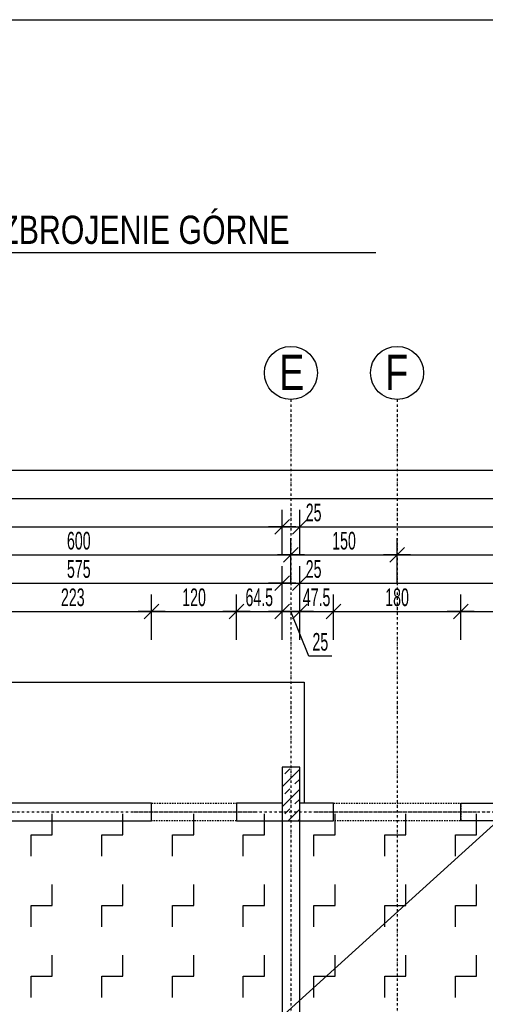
# Model space of a CAD drawing. Header units: millimetres. Extents: x -9646 to 8439, y -19398 to -14733.
# Tile 48 of 49: x 6512 to 7170, y -16126 to -14733. Entities that reach past the tile are written whole.
import ezdxf
from ezdxf.enums import TextEntityAlignment as Align

# ---------------------------------------------------------------- set-up
doc = ezdxf.new("R2010")
doc.units = ezdxf.units.MM
doc.header["$LTSCALE"] = 10
doc.linetypes.add('MO', pattern=[0.7, 0.35, -0.17, 0.01, -0.17])
doc.linetypes.add('MP', pattern=[0.36, 0.2, -0.16])
for name, color, linetype in [('BA_szr', 1, 'Continuous'), ('BA_wym', 1, 'Continuous'), ('BD_lpm', 1, 'MP'), ('BD_osm', 1, 'MO'), ('BD_txs', 2, 'Continuous'), ('BD_wic', 1, 'Continuous'), ('BD_wig', 3, 'Continuous'), ('BZ_P_prz', 4, 'Continuous'), ('BZ_sym', 7, 'Continuous'), ('BZ_txg', 3, 'Continuous'), ('BZ_txs', 2, 'Continuous')]:
    doc.layers.add(name, color=color, linetype=linetype)
doc.styles.add('BIKTG', font='bikromsw.shx', dxfattribs={"width": 0.8})
doc.styles.add('BIKTS', font='bikromsw.shx', dxfattribs={"width": 0.8})
doc.styles.add('BIKWYM', font='bikromsw.shx', dxfattribs={"width": 0.6})
doc.dimstyles.new('BA_KR_100_cm', dxfattribs={"dimtxt": 25, "dimasz": 1.666667, "dimexe": 24, "dimexo": 0, "dimgap": 0, "dimtad": 0, "dimdec": 1, "dimrnd": 0.5, "dimzin": 9, "dimdsep": 46, "dimtxsty": 'BIKWYM', "dimblk": 'WYM-KR', "dimcen": 0, "dimdle": 20, "dimclrd": 256, "dimclre": 256, "dimclrt": 2, "dimadec": 0, "dimazin": 0, "dimtfac": 0.033333, "dimtdec": 1, "dimtmove": 0, "dimatfit": 3, "dimldrblk": 'WYM-KR', "dimfxl": 25, "dimfxlon": 1, "dimtvp": 0.8, "dimtolj": 1, "dimarcsym": 0})

# ---------------------------------------------------------------- blocks, each defined once
blk = doc.blocks.new('WYM-KR')
at = {"linetype": 'ByBlock'}
blk.add_line((11.52, 0), (-11.52, 0), dxfattribs=at)
at = {"color": 7, "linetype": 'ByBlock'}
blk.add_line((6.24, 6.24), (-6.24, -6.24), dxfattribs=at)
blk = doc.blocks.new('*D418')
at = {"layer": 'BA_wym', "lineweight": -2}
for p, q in [((6475.5, -15610.3), (6475.5, -15546.3)), ((6698.5, -15610.3), (6698.5, -15546.3)), ((6477.1, -15570.3), (6696.8, -15570.3))]:
    blk.add_line(p, q, dxfattribs=at)
at = {"layer": 'Defpoints', "color": 0}
for p in [(6698.5, -15570.3), (6475.5, -15841.3), (6698.5, -15841.3)]:
    blk.add_point(p, dxfattribs=at)
at = {"layer": 'BA_wym', "lineweight": -2, "xscale": 1.666666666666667, "yscale": 1.666666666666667, "zscale": 1.666666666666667, "rotation": 180}
blk.add_blockref('WYM-KR', (6475.5, -15570.3), dxfattribs=at)
at = {"layer": 'BA_wym', "lineweight": -2, "xscale": 1.666666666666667, "yscale": 1.666666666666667, "zscale": 1.666666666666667}
blk.add_blockref('WYM-KR', (6698.5, -15570.3), dxfattribs=at)
at = {"layer": 'BA_wym', "color": 2, "insert": (6587, -15550.3), "char_height": 25, "attachment_point": 5, "style": 'BIKWYM'}
blk.add_mtext('\\A1;223', dxfattribs=at)
blk = doc.blocks.new('*D419')
at = {"layer": 'BA_wym', "lineweight": -2}
for p, q in [((6698.5, -15610.3), (6698.5, -15546.3)), ((6818.5, -15610.3), (6818.5, -15546.3)), ((6700.1, -15570.3), (6816.8, -15570.3))]:
    blk.add_line(p, q, dxfattribs=at)
at = {"layer": 'Defpoints', "color": 0}
for p in [(6818.5, -15570.3), (6698.5, -15841.3), (6818.5, -15841.3)]:
    blk.add_point(p, dxfattribs=at)
at = {"layer": 'BA_wym', "lineweight": -2, "xscale": 1.666666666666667, "yscale": 1.666666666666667, "zscale": 1.666666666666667, "rotation": 180}
blk.add_blockref('WYM-KR', (6698.5, -15570.3), dxfattribs=at)
at = {"layer": 'BA_wym', "lineweight": -2, "xscale": 1.666666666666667, "yscale": 1.666666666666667, "zscale": 1.666666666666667}
blk.add_blockref('WYM-KR', (6818.5, -15570.3), dxfattribs=at)
at = {"layer": 'BA_wym', "color": 2, "insert": (6758.5, -15550.3), "char_height": 25, "attachment_point": 5, "style": 'BIKWYM'}
blk.add_mtext('\\A1;120', dxfattribs=at)
blk = doc.blocks.new('*D420')
at = {"layer": 'BA_wym', "lineweight": -2}
for p, q in [((6818.5, -15610.3), (6818.5, -15546.3)), ((6883, -15610.3), (6883, -15546.3)), ((6820.1, -15570.3), (6881.3, -15570.3))]:
    blk.add_line(p, q, dxfattribs=at)
at = {"layer": 'Defpoints', "color": 0}
for p in [(6883, -15570.3), (6883, -15790.3), (6818.5, -15841.3)]:
    blk.add_point(p, dxfattribs=at)
at = {"layer": 'BA_wym', "lineweight": -2, "xscale": 1.666666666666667, "yscale": 1.666666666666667, "zscale": 1.666666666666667, "rotation": 180}
blk.add_blockref('WYM-KR', (6818.5, -15570.3), dxfattribs=at)
at = {"layer": 'BA_wym', "lineweight": -2, "xscale": 1.666666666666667, "yscale": 1.666666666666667, "zscale": 1.666666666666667}
blk.add_blockref('WYM-KR', (6883, -15570.3), dxfattribs=at)
at = {"layer": 'BA_wym', "color": 2, "insert": (6850.7, -15550.3), "char_height": 25, "attachment_point": 5, "style": 'BIKWYM'}
blk.add_mtext('\\A1;64.5', dxfattribs=at)
blk = doc.blocks.new('*D421')
at = {"layer": 'BA_wym', "lineweight": -2}
for p, q in [((6883, -15610.3), (6883, -15546.3)), ((6908, -15610.3), (6908, -15546.3)), ((6881.3, -15570.3), (6879.6, -15570.3)), ((6883, -15570.3), (6908, -15570.3)), ((6920.8, -15633.3), (6895.5, -15570.3)), ((6909.6, -15570.3), (6911.3, -15570.3)), ((6953.1, -15633.3), (6920.8, -15633.3))]:
    blk.add_line(p, q, dxfattribs=at)
at = {"layer": 'Defpoints', "color": 0}
for p in [(6908, -15570.3), (6883, -15790.3), (6908, -15790.3)]:
    blk.add_point(p, dxfattribs=at)
at = {"layer": 'BA_wym', "lineweight": -2, "xscale": 1.666666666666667, "yscale": 1.666666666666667, "zscale": 1.666666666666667}
blk.add_blockref('WYM-KR', (6883, -15570.3), dxfattribs=at)
at = {"layer": 'BA_wym', "lineweight": -2, "xscale": 1.666666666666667, "yscale": 1.666666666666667, "zscale": 1.666666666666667, "rotation": 180}
blk.add_blockref('WYM-KR', (6908, -15570.3), dxfattribs=at)
at = {"layer": 'BA_wym', "color": 2, "insert": (6937, -15613.3), "char_height": 25, "attachment_point": 5, "style": 'BIKWYM'}
blk.add_mtext('\\A1;25', dxfattribs=at)
blk = doc.blocks.new('*D422')
at = {"layer": 'BA_wym', "lineweight": -2}
for p, q in [((6908, -15610.3), (6908, -15546.3)), ((6955.5, -15610.3), (6955.5, -15546.3)), ((6906.3, -15570.3), (6904.6, -15570.3)), ((6908, -15570.3), (6955.5, -15570.3)), ((6957.1, -15570.3), (6958.8, -15570.3))]:
    blk.add_line(p, q, dxfattribs=at)
at = {"layer": 'Defpoints', "color": 0}
for p in [(6955.5, -15570.3), (6908, -15790.3), (6955.5, -15841.3)]:
    blk.add_point(p, dxfattribs=at)
at = {"layer": 'BA_wym', "lineweight": -2, "xscale": 1.666666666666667, "yscale": 1.666666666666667, "zscale": 1.666666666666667}
blk.add_blockref('WYM-KR', (6908, -15570.3), dxfattribs=at)
at = {"layer": 'BA_wym', "lineweight": -2, "xscale": 1.666666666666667, "yscale": 1.666666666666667, "zscale": 1.666666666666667, "rotation": 180}
blk.add_blockref('WYM-KR', (6955.5, -15570.3), dxfattribs=at)
at = {"layer": 'BA_wym', "color": 2, "insert": (6931.7, -15550.3), "char_height": 25, "attachment_point": 5, "style": 'BIKWYM'}
blk.add_mtext('\\A1;47.5', dxfattribs=at)
blk = doc.blocks.new('*D423')
at = {"layer": 'BA_wym', "lineweight": -2}
for p, q in [((6955.5, -15610.3), (6955.5, -15546.3)), ((7135.5, -15610.3), (7135.5, -15546.3)), ((6957.1, -15570.3), (7133.8, -15570.3))]:
    blk.add_line(p, q, dxfattribs=at)
at = {"layer": 'Defpoints', "color": 0}
for p in [(7135.5, -15570.3), (6955.5, -15841.3), (7135.5, -15841.3)]:
    blk.add_point(p, dxfattribs=at)
at = {"layer": 'BA_wym', "lineweight": -2, "xscale": 1.666666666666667, "yscale": 1.666666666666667, "zscale": 1.666666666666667, "rotation": 180}
blk.add_blockref('WYM-KR', (6955.5, -15570.3), dxfattribs=at)
at = {"layer": 'BA_wym', "lineweight": -2, "xscale": 1.666666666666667, "yscale": 1.666666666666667, "zscale": 1.666666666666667}
blk.add_blockref('WYM-KR', (7135.5, -15570.3), dxfattribs=at)
at = {"layer": 'BA_wym', "color": 2, "insert": (7045.5, -15550.3), "char_height": 25, "attachment_point": 5, "style": 'BIKWYM'}
blk.add_mtext('\\A1;180', dxfattribs=at)
blk = doc.blocks.new('*D424')
at = {"layer": 'BA_wym', "lineweight": -2}
for p, q in [((7135.5, -15610.3), (7135.5, -15546.3)), ((7285.5, -15610.3), (7285.5, -15546.3)), ((7137.1, -15570.3), (7283.8, -15570.3))]:
    blk.add_line(p, q, dxfattribs=at)
at = {"layer": 'Defpoints', "color": 0}
for p in [(7285.5, -15570.3), (7135.5, -15841.3), (7285.5, -15841.3)]:
    blk.add_point(p, dxfattribs=at)
at = {"layer": 'BA_wym', "lineweight": -2, "xscale": 1.666666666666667, "yscale": 1.666666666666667, "zscale": 1.666666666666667, "rotation": 180}
blk.add_blockref('WYM-KR', (7135.5, -15570.3), dxfattribs=at)
at = {"layer": 'BA_wym', "lineweight": -2, "xscale": 1.666666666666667, "yscale": 1.666666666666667, "zscale": 1.666666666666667}
blk.add_blockref('WYM-KR', (7285.5, -15570.3), dxfattribs=at)
at = {"layer": 'BA_wym', "color": 2, "insert": (7210.5, -15550.3), "char_height": 25, "attachment_point": 5, "style": 'BIKWYM'}
blk.add_mtext('\\A1;150', dxfattribs=at)
blk = doc.blocks.new('*D433')
at = {"layer": 'BA_wym', "lineweight": -2}
for p, q in [((6308, -15570.3), (6308, -15506.3)), ((6883, -15570.3), (6883, -15506.3)), ((6309.6, -15530.3), (6881.3, -15530.3))]:
    blk.add_line(p, q, dxfattribs=at)
at = {"layer": 'Defpoints', "color": 0}
for p in [(6883, -15530.3), (6883, -15790.3), (6308, -15866.3)]:
    blk.add_point(p, dxfattribs=at)
at = {"layer": 'BA_wym', "lineweight": -2, "xscale": 1.666666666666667, "yscale": 1.666666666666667, "zscale": 1.666666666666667, "rotation": 180}
blk.add_blockref('WYM-KR', (6308, -15530.3), dxfattribs=at)
at = {"layer": 'BA_wym', "lineweight": -2, "xscale": 1.666666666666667, "yscale": 1.666666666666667, "zscale": 1.666666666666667}
blk.add_blockref('WYM-KR', (6883, -15530.3), dxfattribs=at)
at = {"layer": 'BA_wym', "color": 2, "insert": (6595.5, -15510.3), "char_height": 25, "attachment_point": 5, "style": 'BIKWYM'}
blk.add_mtext('\\A1;575', dxfattribs=at)
blk = doc.blocks.new('*D434')
at = {"layer": 'BA_wym', "lineweight": -2}
for p, q in [((6883, -15570.3), (6883, -15506.3)), ((6908, -15570.3), (6908, -15506.3)), ((6881.3, -15530.3), (6879.6, -15530.3)), ((6883, -15530.3), (6908, -15530.3)), ((6909.6, -15530.3), (6943.7, -15530.3))]:
    blk.add_line(p, q, dxfattribs=at)
at = {"layer": 'Defpoints', "color": 0}
for p in [(6908, -15530.3), (6883, -15790.3), (6908, -15790.3)]:
    blk.add_point(p, dxfattribs=at)
at = {"layer": 'BA_wym', "lineweight": -2, "xscale": 1.666666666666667, "yscale": 1.666666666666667, "zscale": 1.666666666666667}
blk.add_blockref('WYM-KR', (6883, -15530.3), dxfattribs=at)
at = {"layer": 'BA_wym', "lineweight": -2, "xscale": 1.666666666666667, "yscale": 1.666666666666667, "zscale": 1.666666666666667, "rotation": 180}
blk.add_blockref('WYM-KR', (6908, -15530.3), dxfattribs=at)
at = {"layer": 'BA_wym', "color": 2, "insert": (6927.5, -15510.3), "char_height": 25, "attachment_point": 5, "style": 'BIKWYM'}
blk.add_mtext('\\A1;25', dxfattribs=at)
blk = doc.blocks.new('*D435')
at = {"layer": 'BA_wym', "lineweight": -2}
for p, q in [((6908, -15570.3), (6908, -15506.3)), ((7573, -15570.3), (7573, -15506.3)), ((6909.6, -15530.3), (7571.3, -15530.3))]:
    blk.add_line(p, q, dxfattribs=at)
at = {"layer": 'Defpoints', "color": 0}
for p in [(7573, -15530.3), (6908, -15790.3), (7573, -15841.3)]:
    blk.add_point(p, dxfattribs=at)
at = {"layer": 'BA_wym', "lineweight": -2, "xscale": 1.666666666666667, "yscale": 1.666666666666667, "zscale": 1.666666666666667, "rotation": 180}
blk.add_blockref('WYM-KR', (6908, -15530.3), dxfattribs=at)
at = {"layer": 'BA_wym', "lineweight": -2, "xscale": 1.666666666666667, "yscale": 1.666666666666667, "zscale": 1.666666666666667}
blk.add_blockref('WYM-KR', (7573, -15530.3), dxfattribs=at)
at = {"layer": 'BA_wym', "color": 2, "insert": (7240.5, -15510.3), "char_height": 25, "attachment_point": 5, "style": 'BIKWYM'}
blk.add_mtext('\\A1;665', dxfattribs=at)
blk = doc.blocks.new('*D441')
at = {"layer": 'BA_wym', "lineweight": -2}
for p, q in [((6295.5, -15530.3), (6295.5, -15466.3)), ((6895.5, -15530.3), (6895.5, -15466.3)), ((6297.1, -15490.3), (6893.8, -15490.3))]:
    blk.add_line(p, q, dxfattribs=at)
at = {"layer": 'Defpoints', "color": 0}
for p in [(6895.5, -15490.3), (6895.5, -15670.3), (6295.5, -15841.3)]:
    blk.add_point(p, dxfattribs=at)
at = {"layer": 'BA_wym', "lineweight": -2, "xscale": 1.666666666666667, "yscale": 1.666666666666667, "zscale": 1.666666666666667, "rotation": 180}
blk.add_blockref('WYM-KR', (6295.5, -15490.3), dxfattribs=at)
at = {"layer": 'BA_wym', "lineweight": -2, "xscale": 1.666666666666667, "yscale": 1.666666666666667, "zscale": 1.666666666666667}
blk.add_blockref('WYM-KR', (6895.5, -15490.3), dxfattribs=at)
at = {"layer": 'BA_wym', "color": 2, "insert": (6595.5, -15470.3), "char_height": 25, "attachment_point": 5, "style": 'BIKWYM'}
blk.add_mtext('\\A1;600', dxfattribs=at)
blk = doc.blocks.new('*D442')
at = {"layer": 'BA_wym', "lineweight": -2}
for p, q in [((6895.5, -15530.3), (6895.5, -15466.3)), ((7045.5, -15530.3), (7045.5, -15466.3)), ((6897.1, -15490.3), (7043.8, -15490.3))]:
    blk.add_line(p, q, dxfattribs=at)
at = {"layer": 'Defpoints', "color": 0}
for p in [(7045.5, -15490.3), (6895.5, -15670.3), (7045.5, -15847.9)]:
    blk.add_point(p, dxfattribs=at)
at = {"layer": 'BA_wym', "lineweight": -2, "xscale": 1.666666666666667, "yscale": 1.666666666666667, "zscale": 1.666666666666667, "rotation": 180}
blk.add_blockref('WYM-KR', (6895.5, -15490.3), dxfattribs=at)
at = {"layer": 'BA_wym', "lineweight": -2, "xscale": 1.666666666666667, "yscale": 1.666666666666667, "zscale": 1.666666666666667}
blk.add_blockref('WYM-KR', (7045.5, -15490.3), dxfattribs=at)
at = {"layer": 'BA_wym', "color": 2, "insert": (6970.5, -15470.3), "char_height": 25, "attachment_point": 5, "style": 'BIKWYM'}
blk.add_mtext('\\A1;150', dxfattribs=at)
blk = doc.blocks.new('*D443')
at = {"layer": 'BA_wym', "lineweight": -2}
for p, q in [((7045.5, -15530.3), (7045.5, -15466.3)), ((7585.5, -15530.3), (7585.5, -15466.3)), ((7047.1, -15490.3), (7583.8, -15490.3))]:
    blk.add_line(p, q, dxfattribs=at)
at = {"layer": 'Defpoints', "color": 0}
for p in [(7585.5, -15490.3), (7045.5, -15847.9), (7585.5, -15847.9)]:
    blk.add_point(p, dxfattribs=at)
at = {"layer": 'BA_wym', "lineweight": -2, "xscale": 1.666666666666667, "yscale": 1.666666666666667, "zscale": 1.666666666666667, "rotation": 180}
blk.add_blockref('WYM-KR', (7045.5, -15490.3), dxfattribs=at)
at = {"layer": 'BA_wym', "lineweight": -2, "xscale": 1.666666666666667, "yscale": 1.666666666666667, "zscale": 1.666666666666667}
blk.add_blockref('WYM-KR', (7585.5, -15490.3), dxfattribs=at)
at = {"layer": 'BA_wym', "color": 2, "insert": (7315.5, -15470.3), "char_height": 25, "attachment_point": 5, "style": 'BIKWYM'}
blk.add_mtext('\\A1;540', dxfattribs=at)
blk = doc.blocks.new('*D445')
at = {"layer": 'BA_wym', "lineweight": -2}
for p, q in [((4993, -15450.3), (4993, -15386.3)), ((7598, -15450.3), (7598, -15386.3)), ((4994.6, -15410.3), (7596.3, -15410.3))]:
    blk.add_line(p, q, dxfattribs=at)
at = {"layer": 'Defpoints', "color": 0}
for p in [(7598, -15410.3), (4993, -15841.3), (7598, -15841.3)]:
    blk.add_point(p, dxfattribs=at)
at = {"layer": 'BA_wym', "lineweight": -2, "xscale": 1.666666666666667, "yscale": 1.666666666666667, "zscale": 1.666666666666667, "rotation": 180}
blk.add_blockref('WYM-KR', (4993, -15410.3), dxfattribs=at)
at = {"layer": 'BA_wym', "lineweight": -2, "xscale": 1.666666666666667, "yscale": 1.666666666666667, "zscale": 1.666666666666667}
blk.add_blockref('WYM-KR', (7598, -15410.3), dxfattribs=at)
at = {"layer": 'BA_wym', "color": 2, "insert": (6295.5, -15390.3), "char_height": 25, "attachment_point": 5, "style": 'BIKWYM'}
blk.add_mtext('\\A1;2605', dxfattribs=at)
blk = doc.blocks.new('*D447')
at = {"layer": 'BA_wym', "lineweight": -2}
for p, q in [((5708, -15490.3), (5708, -15426.3)), ((6883, -15490.3), (6883, -15426.3)), ((5709.6, -15450.3), (6881.3, -15450.3))]:
    blk.add_line(p, q, dxfattribs=at)
at = {"layer": 'Defpoints', "color": 0}
for p in [(6883, -15450.3), (5708, -15790.3), (6883, -15790.3)]:
    blk.add_point(p, dxfattribs=at)
at = {"layer": 'BA_wym', "lineweight": -2, "xscale": 1.666666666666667, "yscale": 1.666666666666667, "zscale": 1.666666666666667, "rotation": 180}
blk.add_blockref('WYM-KR', (5708, -15450.3), dxfattribs=at)
at = {"layer": 'BA_wym', "lineweight": -2, "xscale": 1.666666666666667, "yscale": 1.666666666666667, "zscale": 1.666666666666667}
blk.add_blockref('WYM-KR', (6883, -15450.3), dxfattribs=at)
at = {"layer": 'BA_wym', "color": 2, "insert": (6295.5, -15430.3), "char_height": 25, "attachment_point": 5, "style": 'BIKWYM'}
blk.add_mtext('\\A1;1175', dxfattribs=at)
blk = doc.blocks.new('*D448')
at = {"layer": 'BA_wym', "lineweight": -2}
for p, q in [((6908, -15490.3), (6908, -15426.3)), ((7598, -15490.3), (7598, -15426.3)), ((6909.6, -15450.3), (7596.3, -15450.3))]:
    blk.add_line(p, q, dxfattribs=at)
at = {"layer": 'Defpoints', "color": 0}
for p in [(7598, -15450.3), (6908, -15790.3), (7598, -15841.3)]:
    blk.add_point(p, dxfattribs=at)
at = {"layer": 'BA_wym', "lineweight": -2, "xscale": 1.666666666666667, "yscale": 1.666666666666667, "zscale": 1.666666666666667, "rotation": 180}
blk.add_blockref('WYM-KR', (6908, -15450.3), dxfattribs=at)
at = {"layer": 'BA_wym', "lineweight": -2, "xscale": 1.666666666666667, "yscale": 1.666666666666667, "zscale": 1.666666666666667}
blk.add_blockref('WYM-KR', (7598, -15450.3), dxfattribs=at)
at = {"layer": 'BA_wym', "color": 2, "insert": (7253, -15430.3), "char_height": 25, "attachment_point": 5, "style": 'BIKWYM'}
blk.add_mtext('\\A1;690', dxfattribs=at)
blk = doc.blocks.new('*D547')
at = {"layer": 'BA_wym', "lineweight": -2}
for p, q in [((8004, -15790.3), (8053, -15790.3)), ((8029, -15839.6), (8029, -15792)), ((8004, -15841.3), (8053, -15841.3))]:
    blk.add_line(p, q, dxfattribs=at)
at = {"layer": 'Defpoints', "color": 0}
for p in [(6908, -15790.3), (8029, -15790.3), (7598, -15841.3)]:
    blk.add_point(p, dxfattribs=at)
at = {"layer": 'BA_wym', "lineweight": -2, "xscale": 1.666666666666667, "yscale": 1.666666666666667, "zscale": 1.666666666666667}
for p, rotation in [((8029, -15790.3), 90), ((8029, -15841.3), 270)]:
    blk.add_blockref('WYM-KR', p, dxfattribs=dict(at, rotation=rotation))
at = {"layer": 'BA_wym', "color": 2, "insert": (8009, -15815.8), "char_height": 25, "attachment_point": 5, "rotation": 90, "style": 'BIKWYM'}
blk.add_mtext('\\A1;51', dxfattribs=at)
blk = doc.blocks.new('*D550')
at = {"layer": 'BA_wym', "lineweight": -2}
for p, q in [((8044, -15790.3), (8093, -15790.3)), ((8069, -15792), (8069, -17835.6)), ((8044, -17837.3), (8093, -17837.3))]:
    blk.add_line(p, q, dxfattribs=at)
at = {"layer": 'Defpoints', "color": 0}
for p in [(6908, -15790.3), (7598, -17837.3), (8069, -17837.3)]:
    blk.add_point(p, dxfattribs=at)
at = {"layer": 'BA_wym', "lineweight": -2, "xscale": 1.666666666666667, "yscale": 1.666666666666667, "zscale": 1.666666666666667}
for p, rotation in [((8069, -15790.3), 90), ((8069, -17837.3), 270)]:
    blk.add_blockref('WYM-KR', p, dxfattribs=dict(at, rotation=rotation))
at = {"layer": 'BA_wym', "color": 2, "insert": (8049, -16813.8), "char_height": 25, "attachment_point": 5, "rotation": 90, "style": 'BIKWYM'}
blk.add_mtext('\\A1;2047', dxfattribs=at)
blk = doc.blocks.new('*D551')
at = {"layer": 'BA_wym', "lineweight": -2}
for p, q in [((6883, -15490.3), (6883, -15426.3)), ((6908, -15490.3), (6908, -15426.3)), ((6881.3, -15450.3), (6879.6, -15450.3)), ((6883, -15450.3), (6908, -15450.3)), ((6909.6, -15450.3), (6943.7, -15450.3))]:
    blk.add_line(p, q, dxfattribs=at)
at = {"layer": 'Defpoints', "color": 0}
for p in [(6908, -15450.3), (6883, -15790.3), (6908, -15790.3)]:
    blk.add_point(p, dxfattribs=at)
at = {"layer": 'BA_wym', "lineweight": -2, "xscale": 1.666666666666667, "yscale": 1.666666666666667, "zscale": 1.666666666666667}
blk.add_blockref('WYM-KR', (6883, -15450.3), dxfattribs=at)
at = {"layer": 'BA_wym', "lineweight": -2, "xscale": 1.666666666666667, "yscale": 1.666666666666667, "zscale": 1.666666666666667, "rotation": 180}
blk.add_blockref('WYM-KR', (6908, -15450.3), dxfattribs=at)
at = {"layer": 'BA_wym', "color": 2, "insert": (6927.5, -15430.3), "char_height": 25, "attachment_point": 5, "style": 'BIKWYM'}
blk.add_mtext('\\A1;25', dxfattribs=at)
blk = doc.blocks.new('*D555')
at = {"layer": 'BA_wym', "lineweight": -2}
for p, q in [((4822, -15410.3), (4822, -15346.3)), ((7769, -15410.3), (7769, -15346.3)), ((4823.6, -15370.3), (7767.3, -15370.3))]:
    blk.add_line(p, q, dxfattribs=at)
at = {"layer": 'Defpoints', "color": 0}
for p in [(7769, -15370.3), (4822, -16103.8), (7769, -16103.8)]:
    blk.add_point(p, dxfattribs=at)
at = {"layer": 'BA_wym', "lineweight": -2, "xscale": 1.666666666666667, "yscale": 1.666666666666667, "zscale": 1.666666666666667, "rotation": 180}
blk.add_blockref('WYM-KR', (4822, -15370.3), dxfattribs=at)
at = {"layer": 'BA_wym', "lineweight": -2, "xscale": 1.666666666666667, "yscale": 1.666666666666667, "zscale": 1.666666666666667}
blk.add_blockref('WYM-KR', (7769, -15370.3), dxfattribs=at)
at = {"layer": 'BA_wym', "color": 2, "insert": (6295.5, -15350.3), "char_height": 25, "attachment_point": 5, "style": 'BIKWYM'}
blk.add_mtext('\\A1;2947', dxfattribs=at)
blk = doc.blocks.new('eoprz')

msp = doc.modelspace()

# ---------------------------------------------------------------- hatches: boundary and pattern name
at = {"layer": 'BA_szr'}
h = msp.add_hatch(dxfattribs=at)
h.set_pattern_fill('BIK_ZELBET', color=256, scale=100, angle=45, pattern_type=2)
h.set_pattern_definition([(45, (-4730.798, -16910.161), (-14.142136, 14.142136), []), (45, (-4737.869, -16903.09), (-14.142136, 14.142136), [10, -10])])
h.paths.add_polyline_path([(6882.98, -15866.31), (6907.98, -15866.31), (6907.98, -15790.31), (6882.98, -15790.31)])

# ---------------------------------------------------------------- linework, layer by layer
at = {"layer": 'BD_lpm'}
for points in [[(6818.48, -15866.31), (6698.48, -15866.31), (6698.48, -15841.31), (6818.48, -15841.31)], [(7135.48, -15866.31), (6955.48, -15866.31), (6955.48, -15841.31), (7135.48, -15841.31)]]:
    msp.add_lwpolyline(points, close=True, dxfattribs=at)
at = {"layer": 'BD_osm', "color": 5}
for p, q in [((6673.48, -15853.81), (6843.48, -15853.81)), ((6930.48, -15853.81), (7160.48, -15853.81))]:
    msp.add_line(p, q, dxfattribs=at)
at = {"layer": 'BD_osm'}
for points in [[(6895.48, -15270.3), (6895.48, -18342.76)], [(7045.48, -15270.3), (7045.48, -18342.76)], [(4421.98, -15853.81), (8168.98, -15853.81)]]:
    msp.add_lwpolyline(points, dxfattribs=at)
at = {"layer": 'BD_wic', "color": 5}
msp.add_line((4099.2, -18663.74), (8439.26, -14733.12), dxfattribs=at)
msp.add_lwpolyline([(4099.2, -14733.12), (8439.26, -14733.12), (8439.26, -18663.74), (4099.2, -18663.74)], close=True, dxfattribs=at)
at = {"layer": 'BD_wic', "color": 9}
msp.add_lwpolyline([(6470.52, -15841.31), (6470.52, -15670.3), (6913.98, -15670.29), (6913.98, -15841.31)], dxfattribs=at)
at = {"layer": 'BD_wic'}
for centre in [(6895.48, -15232.8), (7045.48, -15232.8)]:
    msp.add_circle(centre, 37.5, dxfattribs=at)
at = {"layer": 'BD_wig'}
msp.add_lwpolyline([(6955.48, -15866.31), (6955.48, -15841.31), (6907.98, -15841.31), (6907.98, -15790.31), (6882.98, -15790.31), (6882.98, -15841.31), (6818.48, -15841.31), (6818.48, -15866.31), (6882.98, -15866.31), (6882.98, -16681.31), (6646.48, -16681.31), (6646.48, -16706.31), (6921.98, -16706.31), (6921.98, -16681.31), (6907.98, -16681.31), (6907.98, -15866.31), (6955.48, -15866.31)], dxfattribs=at)
for points in [[(6882.98, -15866.31), (6907.98, -15866.31), (6907.98, -15790.31), (6882.98, -15790.31)], [(6475.48, -15866.31), (6698.48, -15866.31), (6698.48, -15841.31), (6475.48, -15841.31)], [(7285.48, -15866.31), (7135.48, -15866.31), (7135.48, -15841.31), (7285.48, -15841.31)]]:
    msp.add_lwpolyline(points, close=True, dxfattribs=at)
at = {"layer": 'BZ_P_prz'}
for points in [[(6527.98, -15916.31), (6527.98, -15886.31), (6557.98, -15886.31), (6557.98, -15856.31)], [(6627.98, -15916.31), (6627.98, -15886.31), (6657.98, -15886.31), (6657.98, -15856.31)], [(6727.98, -15916.31), (6727.98, -15886.31), (6757.98, -15886.31), (6757.98, -15856.31)], [(6827.98, -15916.31), (6827.98, -15886.31), (6857.98, -15886.31), (6857.98, -15856.31)], [(6927.98, -15916.31), (6927.98, -15886.31), (6957.98, -15886.31), (6957.98, -15856.31)], [(7027.98, -15916.31), (7027.98, -15886.31), (7057.98, -15886.31), (7057.98, -15856.31)], [(7127.98, -15916.31), (7127.98, -15886.31), (7157.98, -15886.31), (7157.98, -15856.31)], [(6527.98, -16016.31), (6527.98, -15986.31), (6557.98, -15986.31), (6557.98, -15956.31)], [(6627.98, -16016.31), (6627.98, -15986.31), (6657.98, -15986.31), (6657.98, -15956.31)], [(6727.98, -16016.31), (6727.98, -15986.31), (6757.98, -15986.31), (6757.98, -15956.31)], [(6827.98, -16016.31), (6827.98, -15986.31), (6857.98, -15986.31), (6857.98, -15956.31)], [(6927.98, -16016.31), (6927.98, -15986.31), (6957.98, -15986.31), (6957.98, -15956.31)], [(7027.98, -16016.31), (7027.98, -15986.31), (7057.98, -15986.31), (7057.98, -15956.31)], [(7127.98, -16016.31), (7127.98, -15986.31), (7157.98, -15986.31), (7157.98, -15956.31)], [(6527.98, -16116.31), (6527.98, -16086.31), (6557.98, -16086.31), (6557.98, -16056.31)], [(6627.98, -16116.31), (6627.98, -16086.31), (6657.98, -16086.31), (6657.98, -16056.31)], [(6727.98, -16116.31), (6727.98, -16086.31), (6757.98, -16086.31), (6757.98, -16056.31)], [(6827.98, -16116.31), (6827.98, -16086.31), (6857.98, -16086.31), (6857.98, -16056.31)], [(6927.98, -16116.31), (6927.98, -16086.31), (6957.98, -16086.31), (6957.98, -16056.31)], [(7027.98, -16116.31), (7027.98, -16086.31), (7057.98, -16086.31), (7057.98, -16056.31)], [(7127.98, -16116.31), (7127.98, -16086.31), (7157.98, -16086.31), (7157.98, -16056.31)]]:
    msp.add_lwpolyline(points, dxfattribs=at)
at = {"layer": 'BZ_txg'}
msp.add_lwpolyline([(5523.58, -15062.34), (7015.5, -15062.34)], dxfattribs=at)

# ---------------------------------------------------------------- block references
at = {"layer": 'BZ_sym'}
ref = msp.add_blockref('eoprz', (6271.68, -15062.34), dxfattribs=at)
ref.add_attrib('Nazwa', 'PŁYTA STROPOWA NAD 1 I 2 PIĘTREM - ZBROJENIE GÓRNE', dxfattribs={"layer": 'BZ_txg', "height": 40, "style": 'BIKTG', "width": 0.8}).set_placement((6271.68, -15030.34), align=Align.MIDDLE_CENTER)
ref.add_attrib('Skala', 'Skala 1:100', dxfattribs={"layer": 'BZ_txs', "height": 25, "style": 'BIKTS', "width": 0.8}).set_placement((6271.68, -15087.34), align=Align.MIDDLE_CENTER)

# ---------------------------------------------------------------- texts
at = {"layer": 'BD_txs', "style": 'BIKTS', "width": 0.8}
for s, p in [('E', (6878.67, -15256.87)), ('F', (7028.67, -15256.87))]:
    msp.add_text(s, height=50, dxfattribs=at).set_placement(p)

# ---------------------------------------------------------------- dimensions: what is measured, and where the dimension line sits
at = {"layer": 'BA_wym'}
for base, p1, p2, override, picture, middle in [((7768.98, -15370.3), (4821.98, -16103.81), (7768.98, -16103.81), {"dimatfit": 1, "dimfxl": 40}, '*D555', (6295.48, -15350.3)), ((7597.98, -15410.3), (4992.98, -15841.31), (7597.98, -15841.31), {"dimatfit": 1, "dimfxl": 40}, '*D445', (6295.48, -15390.3)), ((6882.97, -15450.3), (5707.98, -15790.31), (6882.97, -15790.31), {"dimtmove": 1, "dimatfit": 1, "dimfxl": 40}, '*D447', (6295.48, -15430.3)), ((6907.98, -15450.3), (6882.97, -15790.31), (6907.98, -15790.31), {"dimatfit": 1, "dimfxl": 40}, '*D551', (6927.5, -15430.3)), ((7597.98, -15450.3), (6907.98, -15790.31), (7597.98, -15841.31), {"dimtmove": 1, "dimatfit": 1, "dimfxl": 40}, '*D448', (7252.98, -15430.3)), ((6895.48, -15490.3), (6295.48, -15841.31), (6895.48, -15670.3), {"dimtmove": 1, "dimatfit": 1, "dimfxl": 40}, '*D441', (6595.48, -15470.3)), ((7045.48, -15490.3), (6895.48, -15670.3), (7045.48, -15847.91), {"dimtmove": 1, "dimatfit": 1, "dimfxl": 40}, '*D442', (6970.48, -15470.3)), ((7585.48, -15490.3), (7045.48, -15847.91), (7585.48, -15847.91), {"dimtmove": 1, "dimatfit": 1, "dimfxl": 40}, '*D443', (7315.48, -15470.3)), ((6882.98, -15530.3), (6307.98, -15866.31), (6882.98, -15790.31), {"dimtmove": 1, "dimatfit": 1, "dimfxl": 40}, '*D433', (6595.48, -15510.3)), ((6907.98, -15530.3), (6882.98, -15790.31), (6907.98, -15790.31), {"dimblk": 'WYM-KR', "dimatfit": 1, "dimfxl": 40}, '*D434', (6927.5, -15510.3)), ((7572.98, -15530.3), (6907.98, -15790.31), (7572.98, -15841.31), {"dimtmove": 1, "dimatfit": 1, "dimfxl": 40}, '*D435', (7240.48, -15510.3)), ((6698.48, -15570.3), (6475.48, -15841.31), (6698.48, -15841.31), {"dimtmove": 1, "dimatfit": 1, "dimfxl": 40}, '*D418', (6586.98, -15550.3)), ((6818.48, -15570.3), (6698.48, -15841.31), (6818.48, -15841.31), {"dimtmove": 1, "dimatfit": 1, "dimfxl": 40}, '*D419', (6758.48, -15550.3)), ((6882.98, -15570.3), (6818.48, -15841.31), (6882.98, -15790.31), {"dimtmove": 1, "dimatfit": 1, "dimfxl": 40}, '*D420', (6850.73, -15550.3)), ((7135.48, -15570.3), (6955.48, -15841.31), (7135.48, -15841.31), {"dimtmove": 1, "dimatfit": 1, "dimfxl": 40}, '*D423', (7045.48, -15550.3)), ((7285.48, -15570.3), (7135.48, -15841.31), (7285.48, -15841.31), {"dimtmove": 1, "dimatfit": 1, "dimfxl": 40}, '*D424', (7210.48, -15550.3))]:
    dim = msp.add_linear_dim(base=base, p1=p1, p2=p2, dimstyle='BA_KR_100_cm', override=override, dxfattribs=at)
    dim.commit()
    dim.dimension.update_dxf_attribs({"geometry": picture, "text_midpoint": middle})
for base, p1, p2, override, picture, middle in [((6955.48, -15570.3), (6907.98, -15790.31), (6955.48, -15841.31), {"dimatfit": 1, "dimfxl": 40}, '*D422', (6931.73, -15570.3)), ((6907.98, -15570.3), (6882.98, -15790.31), (6907.98, -15790.31), {"dimblk": 'WYM-KR', "dimtmove": 1, "dimatfit": 1, "dimfxl": 40}, '*D421', (6920.76, -15633.35))]:
    dim = msp.add_linear_dim(base=base, p1=p1, p2=p2, dimstyle='BA_KR_100_cm', override=override, dxfattribs=at)
    dim.commit()
    dim.dimension.update_dxf_attribs({"geometry": picture, "text_midpoint": middle, "dimtype": 160})
for base, p1, p2, picture, middle in [((8028.98, -15790.31), (7597.98, -15841.31), (6907.98, -15790.31), '*D547', (8008.98, -15815.81)), ((8068.98, -17837.31), (6907.98, -15790.31), (7597.98, -17837.31), '*D550', (8048.98, -16813.81))]:
    dim = msp.add_linear_dim(base=base, p1=p1, p2=p2, angle=90, dimstyle='BA_KR_100_cm', override={"dimatfit": 1}, dxfattribs=at)
    dim.commit()
    dim.dimension.update_dxf_attribs({"geometry": picture, "text_midpoint": middle})

doc.saveas('drawing.dxf')
